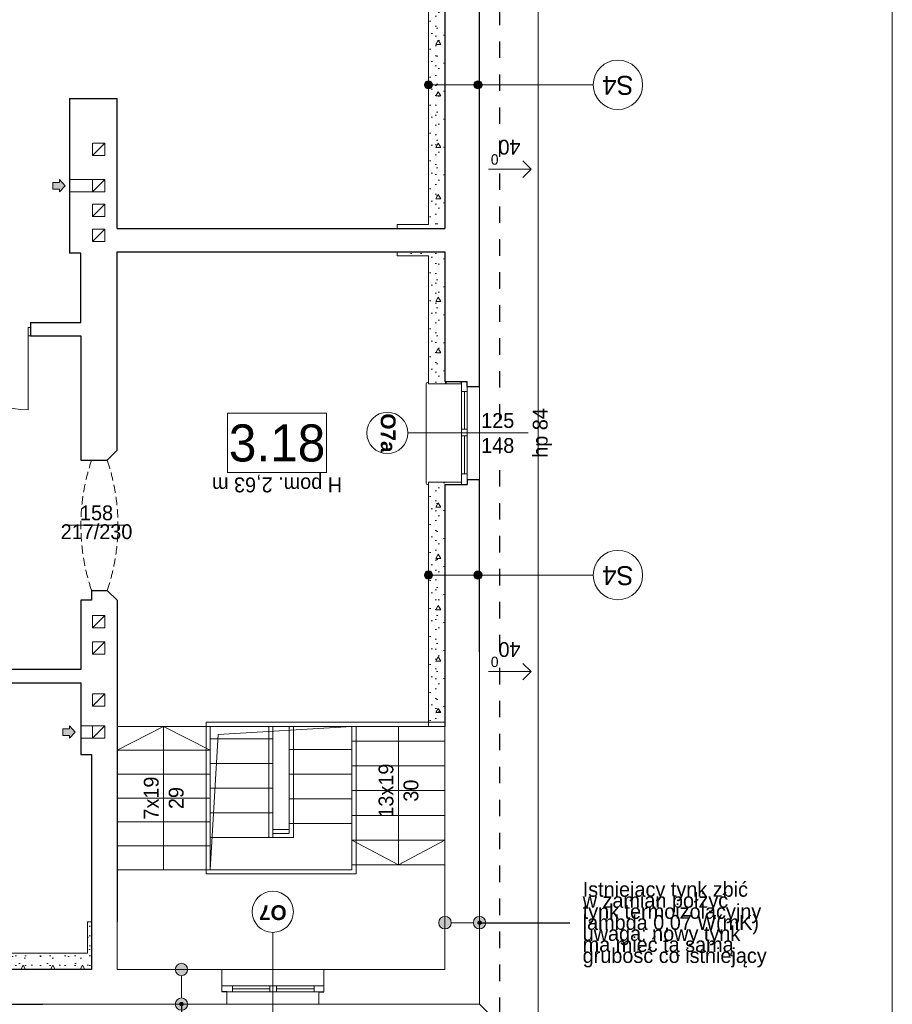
# Model space of a CAD drawing. Extents: x -251948 to -68259, y 37284 to 119967.
# Tile 40 of 41: x -78851 to -68259, y 47591 to 59538. Entities that reach past the tile are written whole.
import ezdxf

# ---------------------------------------------------------------- set-up
doc = ezdxf.new("R2010")
doc.units = 0
doc.header["$MEASUREMENT"] = 0
doc.linetypes.add('Krawędzie ukryte', pattern=[150, 100, -50])
doc.linetypes.add('Przerywana', pattern=[400, 200, -200])
for name, color, linetype in [('Arch ocieplenie', 7, 'Continuous'), ('Arch opisy', 7, 'Continuous'), ('INWENT ODWODNIENIE', 7, 'Continuous')]:
    doc.layers.add(name, color=color, linetype=linetype)
for name, color, linetype, lineweight in [('Arch ocieplenie_Nr_Pióra__21', 7, 'Continuous', 13), ('Arch opisy okien_Nr_Pióra__21', 7, 'Continuous', 13), ('Arch opisy_Nr_Pióra__1', 7, 'Continuous', 25), ('Arch opisy_Nr_Pióra__21', 7, 'Continuous', 13), ('ARCH TABELA_Nr_Pióra__21', 7, 'Continuous', 13), ('INWENT DACH_Nr_Pióra__21', 7, 'Continuous', 13), ('Inwent kominy_Nr_Pióra__21', 7, 'Continuous', 13), ('INWENT ODWODNIENIE_Nr_Pióra__21', 7, 'Continuous', 13), ('INWENT ODWODNIENIE_Nr_Pióra__5', 7, 'Continuous', 13), ('INWENT OPISY_Nr_Pióra__21', 7, 'Continuous', 13), ('INWENT OPISY_Nr_Pióra__5', 7, 'Continuous', 13), ('INWENT. DRZWI_Nr_Pióra__21', 7, 'Continuous', 13), ('INWENT. OKNA_Nr_Pióra__21', 7, 'Continuous', 13), ('INWENT.ŚCIANY_Nr_Pióra__1', 7, 'Continuous', 25), ('INWENT.ŚCIANY_Nr_Pióra__20', 1, 'Continuous', 20), ('INWENT.ŚCIANY_Nr_Pióra__21', 7, 'Continuous', 13), ('Istniejące schody_Nr_Pióra__21', 7, 'Continuous', 13)]:
    doc.layers.add(name, color=color, linetype=linetype, lineweight=lineweight)
for name, color, linetype, lineweight, true_color in [('Arch opisy_Nr_Pióra__3', 7, 'Continuous', 20, 0xff6600), ('INWENT.ŚCIANY_Nr_Pióra__2', 7, 'Continuous', 13, 0x7f7f7f), ('Istniejące schody_Nr_Pióra__2', 7, 'Continuous', 13, 0x7f7f7f)]:
    doc.layers.add(name, color=color, linetype=linetype, lineweight=lineweight, true_color=true_color)
doc.styles.add('GENERATED_STYLE_3', font='txt')
doc.styles.add('GENERATED_STYLE_4', font='txt')
doc.styles.add('GENERATED_STYLE_5', font='txt')
doc.styles.add('GENERATED_STYLE_6', font='arialbd.ttf')
doc.dimstyles.new('GENERATED_STYLE__1', dxfattribs={"dimtxt": 0.18, "dimasz": 109.44, "dimexe": 0.18, "dimexo": 0.0625, "dimgap": 0.09, "dimtad": 0, "dimtih": 1, "dimtoh": 1, "dimdec": 4, "dimzin": 0, "dimdsep": 46, "dimcen": 0.09, "dimadec": 0, "dimazin": 0, "dimtfac": 1, "dimtdec": 4, "dimtmove": 0, "dimatfit": 3, "dimldrblk": 'ARROWHEAD_11', "dimfxl": 1, "dimtolj": 1, "dimtzin": 0, "dimarcsym": 0})
pattern_1 = [(0, (0, 0), (0, 623.5383), [60, -300]), (0, (180, 311.8), (0, 623.5383), [60, -300]), (60, (0, 0), (-540, 311.769), [60, -300]), (60, (360, 0), (-540, 311.769), [60, -300]), (120, (60, 0), (540, 311.769), [60, -300]), (120, (420, 0), (540, 311.769), [60, -300]), (0, (0, 60), (0, 120), [0, -120, 0, -180]), (45, (60, 60), (-84.85282, 84.85282), [0, -90, 0, -150])]

# ---------------------------------------------------------------- blocks, each defined once
blk = doc.blocks.new('Ściana_9', base_point=(-73689, 55149))
at = {"layer": 'Arch ocieplenie_Nr_Pióra__21', "linetype": 'Continuous'}
h = blk.add_hatch(dxfattribs=at)
h.set_pattern_fill('STRUCTURAL_CONCRETE', color=256, style=0, pattern_type=2)
h.set_pattern_definition(pattern_1)
h.paths.add_polyline_path([(-73889, 55119), (-73489, 55119), (-73489, 55149), (-73689, 55149)], flags=0)
for p, q in [((-73889, 55119), (-73489, 55119)), ((-73489, 55149), (-73689, 55149)), ((-73489, 55119), (-73489, 55149))]:
    blk.add_line(p, q, dxfattribs=at)
blk = doc.blocks.new('Ściana_10', base_point=(-73689, 53899))
at = {"layer": 'Arch ocieplenie_Nr_Pióra__21', "linetype": 'Continuous'}
h = blk.add_hatch(dxfattribs=at)
h.set_pattern_fill('STRUCTURAL_CONCRETE', color=256, style=0, pattern_type=2)
h.set_pattern_definition(pattern_1)
h.paths.add_polyline_path([(-73689, 53899), (-73489, 53899), (-73489, 53929), (-73889, 53929)], flags=0)
for p, q in [((-73489, 53929), (-73889, 53929)), ((-73689, 53899), (-73489, 53899)), ((-73489, 53899), (-73489, 53929))]:
    blk.add_line(p, q, dxfattribs=at)
blk = doc.blocks.new('Ściana_23', base_point=(-73689, 61034))
at = {"layer": 'Arch ocieplenie_Nr_Pióra__21', "linetype": 'Continuous'}
h = blk.add_hatch(dxfattribs=at)
h.set_pattern_fill('STRUCTURAL_CONCRETE', color=256, style=0, pattern_type=2)
h.set_pattern_definition(pattern_1)
h.paths.add_polyline_path([(-73889, 60834), (-73889, 57054), (-73689, 57004), (-73689, 61034)], flags=0)
for p, q in [((-73689, 57004), (-73689, 61034)), ((-73889, 60834), (-73889, 57054))]:
    blk.add_line(p, q, dxfattribs=at)
blk = doc.blocks.new('Ściana_24', base_point=(-73689, 56724))
at = {"layer": 'Arch ocieplenie_Nr_Pióra__21', "linetype": 'Continuous'}
h = blk.add_hatch(dxfattribs=at)
h.set_pattern_fill('STRUCTURAL_CONCRETE', color=256, style=0, pattern_type=2)
h.set_pattern_definition(pattern_1)
h.paths.add_polyline_path([(-73889, 56674), (-73889, 55119), (-73689, 55149), (-73689, 56724)], flags=0)
for p, q in [((-73889, 56674), (-73889, 55119)), ((-73689, 55149), (-73689, 56724))]:
    blk.add_line(p, q, dxfattribs=at)
blk = doc.blocks.new('Ściana_25', base_point=(-73689, 53899))
at = {"layer": 'Arch ocieplenie_Nr_Pióra__21', "linetype": 'Continuous'}
h = blk.add_hatch(dxfattribs=at)
h.set_pattern_fill('STRUCTURAL_CONCRETE', color=256, style=0, pattern_type=2)
h.set_pattern_definition(pattern_1)
h.paths.add_polyline_path([(-73889, 53929), (-73889, 50964), (-73689, 50964), (-73689, 53899)], flags=0)
for p, q in [((-73889, 53929), (-73889, 50964)), ((-73689, 50964), (-73689, 53899)), ((-73889, 50964), (-73689, 50964))]:
    blk.add_line(p, q, dxfattribs=at)
blk = doc.blocks.new('Ściana_26', base_point=(-77979, 48014))
at = {"layer": 'Arch ocieplenie_Nr_Pióra__21', "linetype": 'Continuous'}
h = blk.add_hatch(dxfattribs=at)
h.set_pattern_fill('STRUCTURAL_CONCRETE', color=256, style=0, pattern_type=2)
h.set_pattern_definition(pattern_1)
h.paths.add_polyline_path([(-78029, 48214), (-79349, 48214), (-79319, 48014), (-77979, 48014)], flags=0)
for p, q in [((-78029, 48214), (-79349, 48214)), ((-79319, 48014), (-77979, 48014))]:
    blk.add_line(p, q, dxfattribs=at)
blk = doc.blocks.new('Ściana_190', base_point=(-77979, 48014))
at = {"layer": 'Arch ocieplenie_Nr_Pióra__21', "linetype": 'Continuous'}
h = blk.add_hatch(dxfattribs=at)
h.set_pattern_fill('STRUCTURAL_CONCRETE', color=256, style=0, pattern_type=2)
h.set_pattern_definition(pattern_1)
h.paths.add_polyline_path([(-77979, 48014), (-77979, 48594), (-78029, 48594), (-78029, 48214)], flags=0)
for p, q in [((-77979, 48594), (-78029, 48594)), ((-78029, 48594), (-78029, 48214)), ((-77979, 48014), (-77979, 48594))]:
    blk.add_line(p, q, dxfattribs=at)
blk = doc.blocks.new('Ściana_191', base_point=(-73689, 56724))
at = {"layer": 'Arch ocieplenie_Nr_Pióra__21', "linetype": 'Continuous'}
h = blk.add_hatch(dxfattribs=at)
h.set_pattern_fill('STRUCTURAL_CONCRETE', color=256, style=0, pattern_type=2)
h.set_pattern_definition(pattern_1)
h.paths.add_polyline_path([(-73689, 56724), (-74269, 56724), (-74269, 56674), (-73889, 56674)], flags=0)
for p, q in [((-73689, 56724), (-74269, 56724)), ((-74269, 56724), (-74269, 56674)), ((-74269, 56674), (-73889, 56674))]:
    blk.add_line(p, q, dxfattribs=at)
blk = doc.blocks.new('Ściana_192', base_point=(-73689, 57004))
at = {"layer": 'Arch ocieplenie_Nr_Pióra__21', "linetype": 'Continuous'}
h = blk.add_hatch(dxfattribs=at)
h.set_pattern_fill('STRUCTURAL_CONCRETE', color=256, style=0, pattern_type=2)
h.set_pattern_definition(pattern_1)
h.paths.add_polyline_path([(-73889, 57054), (-74269, 57054), (-74269, 57004), (-73689, 57004)], flags=0)
for p, q in [((-73889, 57054), (-74269, 57054)), ((-74269, 57054), (-74269, 57004)), ((-74269, 57004), (-73689, 57004))]:
    blk.add_line(p, q, dxfattribs=at)
blk = doc.blocks.new('Linia_17', base_point=(-73160, 57724))
at = {"layer": 'INWENT ODWODNIENIE_Nr_Pióra__21', "linetype": 'Continuous'}
for q in [(-72742, 57824), (-72742, 57624)]:
    blk.add_line((-72642, 57724), q, dxfattribs=at)
at = {"layer": 'INWENT ODWODNIENIE_Nr_Pióra__5', "linetype": 'Continuous'}
blk.add_line((-73160, 57724), (-72642, 57724), dxfattribs=at)
blk = doc.blocks.new('Linia_20', base_point=(-73160, 51628))
at = {"layer": 'INWENT ODWODNIENIE_Nr_Pióra__21', "linetype": 'Continuous'}
for q in [(-72742, 51728), (-72742, 51528)]:
    blk.add_line((-72642, 51628), q, dxfattribs=at)
at = {"layer": 'INWENT ODWODNIENIE_Nr_Pióra__5', "linetype": 'Continuous'}
blk.add_line((-73160, 51628), (-72642, 51628), dxfattribs=at)
blk = doc.blocks.new('Linia_26', base_point=(-73269, 48582))
at = {"layer": 'Arch opisy_Nr_Pióra__3', "linetype": 'Continuous'}
for points in [[(-73614, 48582), (-73619, 48610), (-73636, 48635), (-73660, 48651), (-73689, 48657), (-73717, 48651), (-73742, 48635), (-73758, 48610), (-73764, 48582), (-73758, 48553), (-73742, 48529), (-73717, 48512), (-73689, 48507), (-73660, 48512), (-73636, 48529), (-73619, 48553)], [(-73194, 48582), (-73199, 48610), (-73216, 48635), (-73240, 48651), (-73269, 48657), (-73297, 48651), (-73322, 48635), (-73338, 48610), (-73344, 48582), (-73338, 48553), (-73322, 48529), (-73297, 48512), (-73269, 48507), (-73240, 48512), (-73216, 48529), (-73199, 48553)]]:
    blk.add_hatch(color=256, dxfattribs=at).paths.add_polyline_path(points, flags=0)
blk.add_line((-73344, 48582), (-73614, 48582), dxfattribs=at)
for centre in [(-73689, 48582), (-73269, 48582)]:
    blk.add_circle(centre, 75, dxfattribs=at)
blk = doc.blocks.new('Linia_27', base_point=(-76888, 47594))
at = {"layer": 'Arch opisy_Nr_Pióra__3', "linetype": 'Continuous'}
for points in [[(-76813, 48014), (-76819, 48042), (-76835, 48067), (-76860, 48083), (-76888, 48089), (-76917, 48083), (-76941, 48067), (-76958, 48042), (-76963, 48014), (-76958, 47985), (-76941, 47961), (-76917, 47944), (-76888, 47939), (-76860, 47944), (-76835, 47961), (-76819, 47985)], [(-76813, 47594), (-76819, 47622), (-76835, 47647), (-76860, 47663), (-76888, 47669), (-76917, 47663), (-76941, 47647), (-76958, 47622), (-76963, 47594), (-76958, 47565), (-76941, 47541), (-76917, 47524), (-76888, 47519), (-76860, 47524), (-76835, 47541), (-76819, 47565)]]:
    blk.add_hatch(color=256, dxfattribs=at).paths.add_polyline_path(points, flags=0)
blk.add_line((-76888, 47669), (-76888, 47939), dxfattribs=at)
for centre in [(-76888, 48014), (-76888, 47594)]:
    blk.add_circle(centre, 75, dxfattribs=at)
blk = doc.blocks.new('Linia_32', base_point=(-73889, 52799))
at = {"layer": 'Arch opisy_Nr_Pióra__21', "linetype": 'Continuous'}
for points in [[(-73839, 52799), (-73843, 52818), (-73853, 52834), (-73870, 52845), (-73889, 52849), (-73908, 52845), (-73924, 52834), (-73935, 52818), (-73939, 52799), (-73935, 52780), (-73924, 52764), (-73908, 52753), (-73889, 52749), (-73870, 52753), (-73853, 52764), (-73843, 52780)], [(-73239, 52799), (-73243, 52818), (-73253, 52834), (-73270, 52845), (-73289, 52849), (-73308, 52845), (-73324, 52834), (-73335, 52818), (-73339, 52799), (-73335, 52780), (-73324, 52764), (-73308, 52753), (-73289, 52749), (-73270, 52753), (-73253, 52764), (-73243, 52780)]]:
    blk.add_hatch(color=256, dxfattribs=at).paths.add_polyline_path(points, flags=0)
blk.add_line((-73839, 52799), (-73339, 52799), dxfattribs=at)
for centre in [(-73889, 52799), (-73289, 52799)]:
    blk.add_circle(centre, 50, dxfattribs=at)
blk = doc.blocks.new('Linia_33', base_point=(-73289, 52799))
at = {"layer": 'Arch opisy_Nr_Pióra__21', "linetype": 'Continuous'}
blk.add_line((-73289, 52799), (-71890, 52799), dxfattribs=at)
blk.add_circle((-71590, 52799), 300, dxfattribs=at)
blk = doc.blocks.new('Linia_34', base_point=(-73889, 58748))
at = {"layer": 'Arch opisy_Nr_Pióra__21', "linetype": 'Continuous'}
for points in [[(-73839, 58748), (-73843, 58767), (-73853, 58784), (-73870, 58794), (-73889, 58798), (-73908, 58794), (-73924, 58784), (-73935, 58767), (-73939, 58748), (-73935, 58729), (-73924, 58713), (-73908, 58702), (-73889, 58698), (-73870, 58702), (-73853, 58713), (-73843, 58729)], [(-73239, 58748), (-73243, 58767), (-73253, 58784), (-73270, 58794), (-73289, 58798), (-73308, 58794), (-73324, 58784), (-73335, 58767), (-73339, 58748), (-73335, 58729), (-73324, 58713), (-73308, 58702), (-73289, 58698), (-73270, 58702), (-73253, 58713), (-73243, 58729)]]:
    blk.add_hatch(color=256, dxfattribs=at).paths.add_polyline_path(points, flags=0)
blk.add_line((-73839, 58748), (-73339, 58748), dxfattribs=at)
for centre in [(-73889, 58748), (-73289, 58748)]:
    blk.add_circle(centre, 50, dxfattribs=at)
blk = doc.blocks.new('Linia_35', base_point=(-73289, 58748))
at = {"layer": 'Arch opisy_Nr_Pióra__21', "linetype": 'Continuous'}
blk.add_line((-73289, 58748), (-71890, 58748), dxfattribs=at)
blk.add_circle((-71590, 58748), 300, dxfattribs=at)
blk = doc.blocks.new('ARROWHEAD_11')
at = {"color": 0, "linetype": 'Continuous', "lineweight": 0}
blk.add_line((0, 0), (-1, 0), dxfattribs=at)
at = {"color": 0, "linetype": 'Continuous', "lineweight": 0, "const_width": 0.25, "flags": 128}
blk.add_lwpolyline([(-0.125, 0, 1), (0.125, 0, 1)], format="xyb", close=True, dxfattribs=at)

msp = doc.modelspace()

# ---------------------------------------------------------------- hatches: boundary and pattern name
at = {"layer": 'Inwent kominy_Nr_Pióra__21', "linetype": 'Continuous'}
for points in [[(-78368.74, 57448.6), (-78368.74, 57483.6), (-78448.74, 57483.6), (-78448.74, 57563.6), (-78368.74, 57563.6), (-78368.74, 57598.6), (-78298.74, 57523.6)], [(-78248.74, 50818.6), (-78248.74, 50853.6), (-78328.74, 50853.6), (-78328.74, 50933.6), (-78248.74, 50933.6), (-78248.74, 50968.6), (-78178.74, 50893.6)]]:
    msp.add_hatch(color=256, dxfattribs=at).paths.add_polyline_path(points, flags=0)

# ---------------------------------------------------------------- linework, layer by layer
at = {"layer": 'Arch opisy okien_Nr_Pióra__21', "linetype": 'Continuous'}
for centre in [(-74388.74, 54523.6), (-75778.74, 48713.6)]:
    msp.add_circle(centre, 250, dxfattribs=at)
at = {"layer": 'Arch opisy_Nr_Pióra__21', "linetype": 'Continuous'}
for p, q in [((-75127.28, 54764.21), (-76327.28, 54764.21)), ((-76327.28, 54764.21), (-76327.28, 54044.21)), ((-75127.28, 54044.21), (-75127.28, 54764.21)), ((-76327.28, 54044.21), (-75127.28, 54044.21))]:
    msp.add_line(p, q, dxfattribs=at)
at = {"layer": 'ARCH TABELA_Nr_Pióra__21', "linetype": 'Continuous'}
msp.add_line((-68258.74, 66983.6), (-68258.74, 37283.6), dxfattribs=at)
at = {"layer": 'INWENT DACH_Nr_Pióra__21', "linetype": 'Continuous'}
for q in [(-72558.74, 62163.6), (-73268.74, 47593.6)]:
    msp.add_line((-72558.74, 46883.6), q, dxfattribs=at)
at = {"layer": 'Inwent kominy_Nr_Pióra__21', "linetype": 'Continuous'}
for p, q in [((-77818.74, 58038.6), (-77968.74, 58038.6)), ((-77968.74, 58038.6), (-77968.74, 57888.6)), ((-77968.74, 57888.6), (-77818.74, 58038.6)), ((-77818.74, 57888.6), (-77818.74, 58038.6)), ((-77968.74, 57888.6), (-77818.74, 57888.6)), ((-78298.74, 57523.6), (-78368.74, 57598.6)), ((-78368.74, 57563.6), (-78368.74, 57598.6)), ((-77968.74, 57598.6), (-78248.74, 57598.6)), ((-77818.74, 57598.6), (-77968.74, 57598.6)), ((-77968.74, 57598.6), (-77968.74, 57448.6)), ((-77968.74, 57448.6), (-77818.74, 57598.6)), ((-77818.74, 57448.6), (-77818.74, 57598.6)), ((-78448.74, 57483.6), (-78448.74, 57563.6)), ((-78448.74, 57563.6), (-78368.74, 57563.6)), ((-78368.74, 57483.6), (-78448.74, 57483.6)), ((-78298.74, 57523.6), (-78368.74, 57448.6)), ((-78368.74, 57483.6), (-78368.74, 57448.6)), ((-77968.74, 57448.6), (-78248.74, 57448.6)), ((-77968.74, 57448.6), (-77818.74, 57448.6)), ((-77818.74, 57298.6), (-77968.74, 57298.6)), ((-77968.74, 57298.6), (-77968.74, 57148.6)), ((-77968.74, 57148.6), (-77818.74, 57298.6)), ((-77818.74, 57148.6), (-77818.74, 57298.6)), ((-77968.74, 57148.6), (-77818.74, 57148.6)), ((-77818.74, 56998.6), (-77968.74, 56998.6)), ((-77968.74, 56998.6), (-77968.74, 56848.6)), ((-77968.74, 56848.6), (-77818.74, 56998.6)), ((-77818.74, 56848.6), (-77818.74, 56998.6)), ((-77968.74, 56848.6), (-77818.74, 56848.6)), ((-77818.74, 52308.6), (-77968.74, 52308.6)), ((-77968.74, 52308.6), (-77968.74, 52158.6)), ((-77968.74, 52158.6), (-77818.74, 52308.6)), ((-77818.74, 52158.6), (-77818.74, 52308.6)), ((-77968.74, 52158.6), (-77818.74, 52158.6)), ((-77818.74, 51988.6), (-77968.74, 51988.6)), ((-77968.74, 51988.6), (-77968.74, 51838.6)), ((-77968.74, 51838.6), (-77818.74, 51988.6)), ((-77818.74, 51838.6), (-77818.74, 51988.6)), ((-77968.74, 51838.6), (-77818.74, 51838.6)), ((-77818.74, 51358.6), (-77968.74, 51358.6)), ((-77968.74, 51358.6), (-77968.74, 51208.6)), ((-77968.74, 51208.6), (-77818.74, 51358.6)), ((-77818.74, 51208.6), (-77818.74, 51358.6)), ((-77968.74, 51208.6), (-77818.74, 51208.6)), ((-78328.74, 50853.6), (-78328.74, 50933.6)), ((-78328.74, 50933.6), (-78248.74, 50933.6)), ((-78178.74, 50893.6), (-78248.74, 50968.6)), ((-78248.74, 50933.6), (-78248.74, 50968.6)), ((-77968.74, 50968.6), (-78108.74, 50968.6)), ((-77968.74, 50818.6), (-77818.74, 50968.6)), ((-77968.74, 50968.6), (-77968.74, 50818.6)), ((-77818.74, 50968.6), (-77968.74, 50968.6)), ((-77818.74, 50818.6), (-77818.74, 50968.6)), ((-78248.74, 50853.6), (-78328.74, 50853.6)), ((-78178.74, 50893.6), (-78248.74, 50818.6)), ((-78248.74, 50853.6), (-78248.74, 50818.6)), ((-77968.74, 50818.6), (-78108.74, 50818.6)), ((-77968.74, 50818.6), (-77818.74, 50818.6))]:
    msp.add_line(p, q, dxfattribs=at)
at = {"layer": 'INWENT OPISY_Nr_Pióra__21', "linetype": 'Continuous'}
for p, q in [((-74138.74, 54523.6), (-72678.74, 54523.6)), ((-77548.74, 53403.6), (-78288.74, 53403.6)), ((-75778.74, 48463.6), (-75778.74, 47003.6))]:
    msp.add_line(p, q, dxfattribs=at)
at = {"layer": 'INWENT. DRZWI_Nr_Pióra__21', "linetype": 'Continuous'}
for p, q in [((-78748.74, 55803.6), (-78718.74, 55803.6)), ((-78748.74, 55803.6), (-78748.74, 55703.6)), ((-78748.74, 55703.6), (-78718.74, 55703.6)), ((-78748.74, 55703.6), (-78748.74, 54803.6))]:
    msp.add_line(p, q, dxfattribs=at)
msp.add_arc((-78748.74, 55703.6), 900, 180, 270, dxfattribs=at)
at = {"layer": 'INWENT. OKNA_Nr_Pióra__21', "linetype": 'Continuous'}
for p, q in [((-73918.74, 53918.6), (-73918.74, 55118.6)), ((-73898.74, 55138.6), (-73888.74, 55138.6)), ((-73488.74, 55148.6), (-73488.74, 53898.6)), ((-73418.74, 53898.6), (-73418.74, 55148.6)), ((-73418.74, 55028.6), (-73488.74, 55028.6)), ((-73453.74, 54568.6), (-73453.74, 55028.6)), ((-73418.74, 54568.6), (-73488.74, 54568.6)), ((-73418.74, 54488.6), (-73488.74, 54488.6)), ((-73453.74, 54028.6), (-73453.74, 54488.6)), ((-73418.74, 54028.6), (-73488.74, 54028.6)), ((-73898.74, 53898.6), (-73888.74, 53898.6)), ((-75158.74, 47813.6), (-76398.74, 47813.6)), ((-76268.74, 47743.6), (-76268.74, 47813.6)), ((-75813.74, 47743.6), (-75813.74, 47813.6)), ((-75733.74, 47743.6), (-75733.74, 47813.6)), ((-75278.74, 47743.6), (-75278.74, 47813.6)), ((-76398.74, 47743.6), (-75158.74, 47743.6)), ((-76268.74, 47778.6), (-75813.74, 47778.6)), ((-75733.74, 47778.6), (-75278.74, 47778.6))]:
    msp.add_line(p, q, dxfattribs=at)
for centre, start, end in [((-73898.74, 55118.6), 90, 180), ((-73898.74, 53918.6), 180, 270)]:
    msp.add_arc(centre, 20, start, end, dxfattribs=at)
at = {"layer": 'INWENT.ŚCIANY_Nr_Pióra__1', "linetype": 'Przerywana'}
msp.add_line((-73028.74, 61673.6), (-73028.74, 47373.6), dxfattribs=at)
at = {"layer": 'INWENT.ŚCIANY_Nr_Pióra__1', "linetype": 'Continuous'}
for p, q in [((-73268.74, 55088.6), (-73268.74, 61453.6)), ((-73688.74, 61033.6), (-73688.74, 57003.6)), ((-78248.74, 58583.6), (-78248.74, 56703.6)), ((-78248.74, 58583.6), (-77668.74, 58583.6)), ((-77668.74, 57003.6), (-77668.74, 58583.6)), ((-77668.74, 57003.6), (-73688.74, 57003.6)), ((-78108.74, 56703.6), (-78248.74, 56703.6)), ((-78108.74, 55863.6), (-78108.74, 56703.6)), ((-77668.74, 54313.6), (-77668.74, 56723.6)), ((-77668.74, 56723.6), (-73688.74, 56723.6)), ((-73688.74, 56723.6), (-73688.74, 55148.6)), ((-78718.74, 55863.6), (-78718.74, 55703.6)), ((-78718.74, 55863.6), (-78108.74, 55863.6)), ((-78718.74, 55703.6), (-78108.74, 55703.6)), ((-78108.74, 55703.6), (-78108.74, 54193.6)), ((-73688.74, 55148.6), (-73418.74, 55148.6)), ((-73418.74, 55088.6), (-73418.74, 55148.6)), ((-73418.74, 55088.6), (-73268.74, 55088.6)), ((-77788.74, 54193.6), (-77668.74, 54313.6)), ((-78108.74, 54193.6), (-77788.74, 54193.6)), ((-73688.74, 53898.6), (-73418.74, 53898.6)), ((-73688.74, 53898.6), (-73688.74, 50963.6)), ((-73418.74, 53958.6), (-73268.74, 53958.6)), ((-73418.74, 53958.6), (-73418.74, 53898.6)), ((-73268.74, 51863.6), (-73268.74, 53958.6)), ((-77978.74, 52613.6), (-77788.74, 52613.6)), ((-77978.74, 52613.6), (-77978.74, 52493.6)), ((-77788.74, 52613.6), (-77668.74, 52493.6)), ((-77978.74, 52493.6), (-78108.74, 52493.6)), ((-78108.74, 52493.6), (-78108.74, 51653.6)), ((-77668.74, 52493.6), (-77668.74, 48593.6)), ((-78108.74, 51653.6), (-80038.74, 51653.6)), ((-80038.74, 51493.6), (-78108.74, 51493.6)), ((-78108.74, 51493.6), (-78108.74, 50623.6)), ((-78108.74, 50623.6), (-77978.74, 50623.6)), ((-77978.74, 50623.6), (-77978.74, 48013.6)), ((-77978.74, 48013.6), (-79318.74, 48013.6)), ((-76338.74, 47743.6), (-76398.74, 47743.6)), ((-75218.74, 47743.6), (-75158.74, 47743.6)), ((-79378.74, 47593.6), (-78568.74, 47593.6))]:
    msp.add_line(p, q, dxfattribs=at)
at = {"layer": 'INWENT.ŚCIANY_Nr_Pióra__2', "linetype": 'Continuous'}
for p, q in [((-75828.74, 49613.6), (-75828.74, 50963.6)), ((-75778.74, 49613.6), (-75778.74, 50963.6)), ((-75578.74, 50963.6), (-75578.74, 49783.6)), ((-75528.74, 50963.6), (-75528.74, 49783.6)), ((-75578.74, 49713.6), (-75778.74, 49713.6)), ((-75578.74, 49783.6), (-75578.74, 49663.6)), ((-75528.74, 49613.6), (-75528.74, 49783.6)), ((-75778.74, 49663.6), (-75578.74, 49663.6)), ((-75778.74, 49613.6), (-75528.74, 49613.6))]:
    msp.add_line(p, q, dxfattribs=at)
at = {"layer": 'INWENT.ŚCIANY_Nr_Pióra__20', "linetype": 'Continuous'}
for p, q in [((-73268.74, 47593.6), (-73268.74, 51863.6)), ((-73688.74, 50963.6), (-73688.74, 48013.6)), ((-77668.74, 48593.6), (-77668.74, 48013.6)), ((-76398.74, 48013.6), (-77668.74, 48013.6)), ((-76398.74, 48013.6), (-76398.74, 47743.6)), ((-76398.74, 48013.6), (-75158.74, 48013.6)), ((-73688.74, 48013.6), (-75158.74, 48013.6)), ((-75158.74, 48013.6), (-75158.74, 47743.6)), ((-76338.74, 47743.6), (-76338.74, 47593.6)), ((-75218.74, 47743.6), (-75218.74, 47593.6)), ((-78568.74, 47593.6), (-76338.74, 47593.6)), ((-76338.74, 47593.6), (-75218.74, 47593.6)), ((-75218.74, 47593.6), (-73268.74, 47593.6))]:
    msp.add_line(p, q, dxfattribs=at)
at = {"layer": 'INWENT.ŚCIANY_Nr_Pióra__21', "linetype": 'Continuous'}
msp.add_line((-73268.74, 53958.6), (-73268.74, 55088.6), dxfattribs=at)
at = {"layer": 'INWENT.ŚCIANY_Nr_Pióra__21', "linetype": 'Krawędzie ukryte'}
for centre, start, end in [((-75643.35, 53403.6), 161.310656, 198.689344), ((-80124.12, 53403.6), 341.310656, 18.689344)]:
    msp.add_arc(centre, 2465.38, start, end, dxfattribs=at)
at = {"layer": 'Istniejące schody_Nr_Pióra__2', "linetype": 'Continuous'}
for p, q in [((-76538.74, 50813.6), (-75778.74, 50813.6)), ((-75578.74, 50683.6), (-74818.74, 50683.6)), ((-76538.74, 50513.6), (-75778.74, 50513.6)), ((-75578.74, 50383.6), (-74818.74, 50383.6)), ((-76538.74, 50213.6), (-75778.74, 50213.6)), ((-75578.74, 50083.6), (-74818.74, 50083.6)), ((-76538.74, 49913.6), (-75778.74, 49913.6)), ((-75578.74, 49783.6), (-74818.74, 49783.6)), ((-76538.74, 49613.6), (-75778.74, 49613.6))]:
    msp.add_line(p, q, dxfattribs=at)
at = {"layer": 'Istniejące schody_Nr_Pióra__21', "linetype": 'Continuous'}
for p, q in [((-76538.74, 50963.6), (-77668.74, 50963.6)), ((-77103.74, 50963.6), (-77668.74, 50673.6)), ((-77103.74, 49223.6), (-77103.74, 50963.6)), ((-77103.74, 50963.6), (-76538.74, 50673.6)), ((-73688.74, 51013.6), (-76588.74, 51013.6)), ((-76588.74, 51013.6), (-76588.74, 49173.6)), ((-73688.74, 50963.6), (-76538.74, 50963.6)), ((-76538.74, 50963.6), (-76538.74, 49223.6)), ((-76442.47, 50866.21), (-74818.74, 50963.6)), ((-74818.74, 49283.6), (-74818.74, 50963.6)), ((-74768.74, 49173.6), (-74768.74, 50963.6)), ((-74253.74, 49283.6), (-74253.74, 50963.6)), ((-76538.74, 49223.6), (-76442.47, 50866.21)), ((-73688.74, 50783.6), (-74818.74, 50783.6)), ((-76538.74, 50673.6), (-77668.74, 50673.6)), ((-73688.74, 50483.6), (-74818.74, 50483.6)), ((-76538.74, 50383.6), (-77668.74, 50383.6)), ((-73688.74, 50183.6), (-74818.74, 50183.6)), ((-76538.74, 50093.6), (-77668.74, 50093.6)), ((-73688.74, 49883.6), (-74818.74, 49883.6)), ((-76538.74, 49803.6), (-77668.74, 49803.6)), ((-73688.74, 49583.6), (-74818.74, 49583.6)), ((-74818.74, 49583.6), (-74253.74, 49283.6)), ((-74253.74, 49283.6), (-73688.74, 49583.6)), ((-76538.74, 49513.6), (-77668.74, 49513.6)), ((-76538.74, 49223.6), (-77668.74, 49223.6)), ((-74818.74, 49223.6), (-76538.74, 49223.6)), ((-73688.74, 49283.6), (-74818.74, 49283.6)), ((-74818.74, 49283.6), (-74818.74, 49223.6)), ((-74768.74, 49173.6), (-76588.74, 49173.6))]:
    msp.add_line(p, q, dxfattribs=at)

# ---------------------------------------------------------------- block references
at = {"layer": 'Arch ocieplenie'}
for name, p in [('Ściana_23', (-73688.74, 61033.6)), ('Ściana_192', (-73688.74, 57003.6)), ('Ściana_191', (-73688.74, 56723.6)), ('Ściana_24', (-73688.74, 56723.6)), ('Ściana_9', (-73688.74, 55148.6)), ('Ściana_10', (-73688.74, 53898.6)), ('Ściana_25', (-73688.74, 53898.6)), ('Ściana_190', (-77978.74, 48013.6)), ('Ściana_26', (-77978.74, 48013.6))]:
    msp.add_blockref(name, p, dxfattribs=at)
at = {"layer": 'Arch opisy', "linetype": 'Continuous'}
for name, p in [('Linia_35', (-73288.74, 58748.16)), ('Linia_34', (-73888.74, 58748.16)), ('Linia_33', (-73288.74, 52799.09)), ('Linia_32', (-73888.74, 52799.09))]:
    msp.add_blockref(name, p, dxfattribs=at)
at = {"layer": 'Arch opisy', "color": 30, "linetype": 'Continuous', "lineweight": 20, "true_color": 0xff6600}
for name, p in [('Linia_26', (-73268.74, 48581.58)), ('Linia_27', (-76888.25, 47593.6))]:
    msp.add_blockref(name, p, dxfattribs=at)
at = {"layer": 'INWENT ODWODNIENIE', "linetype": 'Continuous'}
for name, p in [('Linia_17', (-73160.33, 57724.08)), ('Linia_20', (-73160.33, 51628.01))]:
    msp.add_blockref(name, p, dxfattribs=at)

# ---------------------------------------------------------------- texts
at = {"layer": 'Arch opisy okien_Nr_Pióra__21', "linetype": 'Continuous', "char_height": 180, "attachment_point": 2, "style": 'GENERATED_STYLE_6'}
for s, insert, rotation in [('{O7a}', (-74288.45, 54523.6), 270), ('{O7}', (-75778.74, 48613.32), 180)]:
    msp.add_mtext(s, dxfattribs=dict(at, insert=insert, rotation=rotation))
at = {"layer": 'Arch opisy_Nr_Pióra__1', "linetype": 'Continuous', "char_height": 230, "attachment_point": 2, "rotation": 180, "style": 'GENERATED_STYLE_3'}
for insert in [(-71589.71, 58626.78), (-71589.71, 52677.7)]:
    msp.add_mtext('{S4}', dxfattribs=dict(at, insert=insert))
at = {"layer": 'Arch opisy_Nr_Pióra__1', "linetype": 'Continuous', "insert": (-75727.28, 54171.27), "char_height": 450, "attachment_point": 8, "style": 'GENERATED_STYLE_4'}
msp.add_mtext('{3.18}', dxfattribs=at)
at = {"layer": 'Arch opisy_Nr_Pióra__3', "linetype": 'Continuous', "insert": (-72017.41, 48557.33), "char_height": 180, "width": 2122.73, "attachment_point": 4, "line_spacing_factor": 0.446131, "style": 'GENERATED_STYLE_3'}
msp.add_mtext('{Istniejacy tynk zbić\\Pw zamian połżyć \\Ptynk termoizolacyjny\\Plambda 0,07 W(mK)\\Puwaga: nowy tynk \\Pma mieć tą samą\\Pgrubość co istniejący}', dxfattribs=at)
at = {"layer": 'INWENT OPISY_Nr_Pióra__21', "linetype": 'Continuous', "insert": (-75727.28, 53803.39), "char_height": 180, "attachment_point": 2, "rotation": 180, "style": 'GENERATED_STYLE_5'}
msp.add_mtext('{H pom. 2,63 m}', dxfattribs=at)
at = {"layer": 'INWENT OPISY_Nr_Pióra__21', "linetype": 'Continuous', "insert": (-77918.74, 53644.8), "char_height": 180, "width": 1346.3341, "attachment_point": 2, "line_spacing_factor": 0.763565, "style": 'GENERATED_STYLE_5'}
msp.add_mtext('{158\\P217/230}', dxfattribs=at)
at = {"layer": 'INWENT OPISY_Nr_Pióra__21', "linetype": 'Continuous', "char_height": 180, "width": 1346.3341, "attachment_point": 2, "rotation": 90, "line_spacing_factor": 1.008452, "style": 'GENERATED_STYLE_5'}
for s, insert in [('{13x19\\P30}', (-74494.94, 50183.6)), ('{7x19\\P29}', (-77344.94, 50093.6))]:
    msp.add_mtext(s, dxfattribs=dict(at, insert=insert))
at = {"layer": 'INWENT OPISY_Nr_Pióra__5', "linetype": 'Continuous', "char_height": 180, "attachment_point": 2, "style": 'GENERATED_STYLE_5'}
for s, insert, rotation in [('{40\\A1{\\H0.7x;\\S0^  ;}}', (-72951.88, 57779.73), 180), ('{hp 84}', (-72623.09, 54523.6), 90), ('{40\\A1{\\H0.7x;\\S0^  ;}}', (-72951.88, 51683.66), 180)]:
    msp.add_mtext(s, dxfattribs=dict(at, insert=insert, rotation=rotation))
at = {"layer": 'INWENT OPISY_Nr_Pióra__5', "linetype": 'Continuous', "insert": (-73048.74, 54764.8), "char_height": 180, "width": 1346.3341, "attachment_point": 2, "line_spacing_factor": 1.008888, "style": 'GENERATED_STYLE_5'}
msp.add_mtext('{125\\P148}', dxfattribs=at)

# ---------------------------------------------------------------- leaders
at = {"layer": 'Arch opisy_Nr_Pióra__3', "linetype": 'Continuous', "annotation_type": 0, "has_hookline": 1, "hookline_direction": 1, "text_width": 2065.71}
for points in [[(-73268.74, 48581.58), (-72172.14, 48581.58)], [(-76888.25, 47593.6), (-76888.25, 45367.16), (-76585.22, 45367.16)]]:
    msp.add_leader(points, dimstyle='GENERATED_STYLE__1', dxfattribs=at)

doc.saveas('drawing.dxf')
